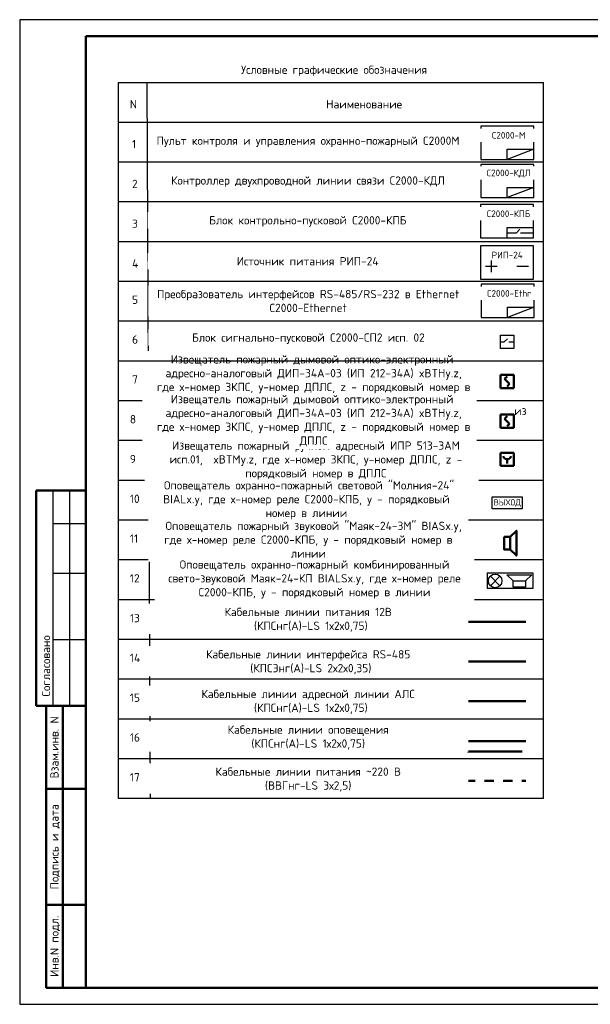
# Paper-space layout 'СО3' of a CAD drawing. Header units: millimetres. Extents: x -251634 to 540694, y -6316 to 23384.
# Tile 1 of 4: x -251634 to -234406, y -6316 to 23384. Entities that reach past the tile are written whole.
import ezdxf
from ezdxf.enums import TextEntityAlignment as Align

# ---------------------------------------------------------------- set-up
doc = ezdxf.new("R2010")
doc.units = ezdxf.units.MM
doc.set_wipeout_variables(frame=1)
doc.linetypes.add('Dashed', pattern=[564.444447, 282.222223, -282.222223])
doc.layers.add('....ТЕКСТ', color=7, linetype='Continuous', lineweight=15)
for name, color, linetype in [('226-1-Основной', 7, 'Continuous'), ('_0', 7, 'Continuous'), ('RS-485 АППЗ', 5, 'Continuous'), ('Проводки 220', 14, 'Continuous'), ('Штампы', 7, 'Continuous')]:
    doc.layers.add(name, color=color, linetype=linetype)
doc.layers.add('ПС', color=7, linetype='Continuous', lineweight=30, true_color=0x991b1e)
doc.layers.add('СОУЭ', color=7, linetype='Continuous', true_color=0x136734)
doc.styles.add('ISOCPEUR', font='isocpeur.ttf', dxfattribs={"height": 250})
doc.styles.add('XREF1$0$Standard', font='isocpeur.ttf')

# ---------------------------------------------------------------- blocks, each defined once
blk = doc.blocks.new('*U62')
at = {"lineweight": 50}
for p, q in [((5, 155), (20, 155)), ((5, 155), (5, 90)), ((5, 90), (20, 90)), ((8, 5), (8, 90)), ((13, 5), (13, 90)), ((8, 65), (20, 65)), ((8, 30), (20, 30)), ((8, 5), (20, 5))]:
    blk.add_line(p, q, dxfattribs=at)
for p, q in [((10, 155), (10, 90)), ((15, 155), (15, 90)), ((10, 145), (20, 145)), ((10, 130), (20, 130)), ((10, 110), (20, 110))]:
    blk.add_line(p, q)
blk.add_lwpolyline([(0, 0), (420, 0), (420, 297), (0, 297)], close=True)
blk.add_lwpolyline([(20, 292), (415, 292), (415, 5), (20, 5)], close=True, dxfattribs=at)
at = {"style": 'XREF1$0$Standard'}
for s, p in [('Согласовано', (7.95, 102.07)), ('Взам.инв. N', (10.5, 77.5)), ('Подпись и дата', (10.5, 47.5)), ('Инв.N подл.', (10.5, 17.5))]:
    blk.add_text(s, height=2.5, rotation=90, dxfattribs=at).set_placement(p, align=Align.MIDDLE_CENTER)
blk.add_text('Формат', height=2.5, dxfattribs=at).set_placement((364.02, 2))
blk.add_text('А3', height=2.5, dxfattribs=at).set_placement((381.51, 2), align=Align.RIGHT)
blk = doc.blocks.new('светозвук')
at = {"color": 0}
blk.add_wipeout([(-94614, -45180), (-94614, -44728), (-93227, -44728), (-93227, -45180)], dxfattribs=at)
at = {"layer": 'СОУЭ', "color": 116, "lineweight": 30, "true_color": 0x136734}
for p, q in [((-93616, -44806), (-93326, -45095)), ((-93616, -45095), (-93326, -44806))]:
    blk.add_line(p, q, dxfattribs=at)
blk.add_circle((-93471, -44950), 205, dxfattribs=at)
at = {"color": 116, "lineweight": 30, "true_color": 0x136734}
blk.add_wipeout([(-94387, -44763), (-94012, -44763), (-94012, -44950), (-93825, -45138), (-94575, -45138), (-94387, -44950)], dxfattribs=at).dxf.layer = 'СОУЭ'
at = {"layer": 'СОУЭ', "color": 116, "lineweight": 30, "true_color": 0x136734}
for p, q in [((-93825, -45138), (-94575, -45138)), ((-94012, -44950), (-94387, -44950))]:
    blk.add_line(p, q, dxfattribs=at)
blk.add_lwpolyline([(-94614, -45180), (-93227, -45180), (-93227, -44728), (-94614, -44728)], close=True, dxfattribs=at)
at = {"layer": 'СОУЭ', "color": 116, "lineweight": 30, "true_color": 0x136734, "flags": 128}
blk.add_lwpolyline([(-94387, -44763), (-94012, -44763), (-94012, -44950), (-93825, -45138), (-94575, -45138), (-94387, -44950)], close=True, dxfattribs=at)
blk = doc.blocks.new('дин')
at = {"color": 116, "lineweight": 50, "true_color": 0x136734}
blk.add_wipeout([(-11172, 61133), (-11172, 61508), (-10985, 61508), (-10797, 61696), (-10797, 60946), (-10985, 61133)], dxfattribs=at).dxf.layer = 'СОУЭ'
at = {"layer": 'СОУЭ', "color": 116, "lineweight": 50, "true_color": 0x136734}
for p, q in [((-10985, 61508), (-10985, 61133)), ((-10797, 61696), (-10797, 60946))]:
    blk.add_line(p, q, dxfattribs=at)
at = {"layer": 'СОУЭ', "color": 116, "lineweight": 50, "true_color": 0x136734, "flags": 128}
blk.add_lwpolyline([(-11172, 61133), (-11172, 61508), (-10985, 61508), (-10797, 61696), (-10797, 60946), (-10985, 61133)], close=True, dxfattribs=at)
blk = doc.blocks.new('табловых')
at = {"color": 219, "true_color": 0x642165}
blk.add_wipeout([(340774, -619493), (340774, -619008), (341984, -619008), (341984, -619493)], dxfattribs=at).dxf.layer = 'ПС'
at = {"layer": 'ПС', "color": 219, "true_color": 0x642165}
blk.add_lwpolyline([(340774, -619008), (341984, -619008), (341984, -619493), (340774, -619493)], close=True, dxfattribs=at)
at = {"layer": 'ПС', "color": 219, "true_color": 0x642165, "insert": (341384, -619258), "char_height": 250, "attachment_point": 5, "style": 'ISOCPEUR', "bg_fill": 3, "box_fill_scale": 1, "bg_fill_color": 256, "bg_fill_transparency": 0}
blk.add_mtext_dynamic_manual_height_columns('ВЫХОД', width=1036.55, gutter_width=1250, heights=[0], dxfattribs=at)
blk = doc.blocks.new('444444')
at = {"color": 244, "lineweight": 50, "true_color": 0x991b1e}
blk.add_wipeout([(-622221, 4118321), (-621821, 4118321), (-621821, 4118721), (-622221, 4118721)], dxfattribs=at).dxf.layer = 'ПС'
at = {"layer": 'ПС', "color": 244, "lineweight": 50, "true_color": 0x991b1e}
for p, q in [((-622221, 4118721), (-621821, 4118721)), ((-622221, 4118321), (-622221, 4118721)), ((-622021, 4118521), (-622021, 4118390)), ((-621821, 4118721), (-621821, 4118321)), ((-621821, 4118321), (-622221, 4118321))]:
    blk.add_line(p, q, dxfattribs=at)
blk.add_arc((-622020, 4118643), 122, 194.2654, 345.7346, dxfattribs=at)
blk = doc.blocks.new('33')
at = {"color": 244, "lineweight": 50, "ltscale": 200, "true_color": 0x991b1e}
blk.add_wipeout([(-618810, 3856665), (-618810, 3857065), (-618410, 3857065), (-618410, 3856665)], dxfattribs=at).dxf.layer = 'ПС'
at = {"layer": 'ПС', "color": 244, "lineweight": 50, "ltscale": 200, "true_color": 0x991b1e}
for p, q in [((-618810, 3857065), (-618410, 3857065)), ((-618810, 3856665), (-618810, 3857065)), ((-618685, 3856940), (-618610, 3857015)), ((-618685, 3856940), (-618535, 3856790)), ((-618410, 3857065), (-618410, 3856665)), ((-618410, 3856665), (-618810, 3856665)), ((-618535, 3856790), (-618610, 3856715))]:
    blk.add_line(p, q, dxfattribs=at)

psp = doc.layouts.new('СО3')

# ---------------------------------------------------------------- linework, layer by layer
at = {"layer": '....ТЕКСТ'}
psp.add_line((-235823, 9487), (-248652, 9487), dxfattribs=at)
for p, q in [((-236919, 16958), (-236637, 16958)), ((-236637, 16958), (-236532, 17060)), ((-236511, 16958), (-236119, 16958))]:
    psp.add_line(p, q)
at = {"layer": '226-1-Основной', "lineweight": 25}
for p, q in [((-248652, -113), (-248652, 21487)), ((-247796, 21487), (-247696, -113)), ((-235823, -113), (-235823, 21487)), ((-235823, 20287), (-248652, 20287)), ((-235823, 19087), (-248652, 19087)), ((-235823, 17887), (-248652, 17887)), ((-235823, 16687), (-248652, 16687)), ((-235823, 14287), (-248652, 14287)), ((-235823, 14287), (-248652, 14287)), ((-235823, 13087), (-248652, 13087)), ((-235823, 9487), (-248652, 9487)), ((-235823, 7087), (-248652, 7087)), ((-235823, 5887), (-248652, 5887)), ((-235823, 4687), (-248652, 4687)), ((-235823, 2287), (-248652, 2287)), ((-235823, 1087), (-248652, 1087)), ((-235823, -113), (-248652, -113))]:
    psp.add_line(p, q, dxfattribs=at)
psp.add_lwpolyline([(-248652, 21487), (-235823, 21487)], dxfattribs=at)
at = {"layer": 'RS-485 АППЗ', "lineweight": 50}
psp.add_line((-238163, 5224), (-236348, 5224), dxfattribs=at)
at = {"layer": 'RS-485 АППЗ', "color": 32, "lineweight": 50, "true_color": 0xcd6928}
psp.add_line((-238163, 4024), (-236348, 4024), dxfattribs=at)
at = {"layer": 'Проводки 220', "linetype": 'Dashed', "lineweight": 50}
psp.add_line((-238163, 424), (-236348, 424), dxfattribs=at)
at = {"layer": 'ПС', "color": 219, "lineweight": 50, "true_color": 0x642165}
psp.add_line((-236463, 1309), (-238109, 1309), dxfattribs=at)
at = {"layer": 'ПС', "color": 0, "lineweight": 30}
for points in [[(-237713, 20170), (-237713, 19170), (-236113, 19170), (-236113, 20170), (-237713, 20170)], [(-236913, 19170), (-236913, 19477), (-236113, 19477)], [(-236113, 19477), (-236913, 19170)], [(-237713, 19016), (-237713, 18016), (-236113, 18016), (-236113, 19016), (-237713, 19016)], [(-236913, 18016), (-236913, 18323), (-236113, 18323)], [(-236113, 18323), (-236913, 18016)], [(-237719, 17804), (-237719, 16804), (-236119, 16804), (-236119, 17804), (-237719, 17804)], [(-236919, 16804), (-236919, 17112), (-236119, 17112)]]:
    psp.add_lwpolyline(points, dxfattribs=at)
at = {"layer": 'СОУЭ', "color": 244, "lineweight": 50, "true_color": 0x991b1e}
psp.add_line((-238163, 2824), (-236348, 2824), dxfattribs=at)
at = {"layer": 'СОУЭ', "color": 116, "lineweight": 50, "true_color": 0x136734}
psp.add_line((-238163, 1624), (-236348, 1624), dxfattribs=at)

# ---------------------------------------------------------------- block references
at = {"layer": 'Штампы', "color": 7, "xscale": 100, "yscale": 100, "zscale": 100}
psp.add_blockref('*U62', (-251634, -6316), dxfattribs=at)

# ---------------------------------------------------------------- texts
at = {"layer": '226-1-Основной', "lineweight": 25, "style": 'ISOCPEUR'}
for s, p in [('Условные графические обозначения', (-244949, 21749)), ('N', (-248308, 20708)), ('Наименование', (-242381, 20708)), ('1', (-248241, 19505)), ('2', (-248241, 18305)), ('3', (-248241, 17105)), ('4', (-248241, 15905)), ('5', (-248241, 14810)), ('6', (-248241, 13610)), ('7', (-248241, 12407)), ('8', (-248308, 11207)), ('9', (-248308, 10007)), ('13', (-248308, 5207)), ('14', (-248308, 4007)), ('15', (-248308, 2807)), ('16', (-248308, 1607)), ('17', (-248308, 407))]:
    psp.add_text(s, height=250, dxfattribs=at).set_placement(p)

# ---------------------------------------------------------------- next in the draw order: texts
at = {"layer": '....ТЕКСТ', "attachment_point": 5, "style": 'ISOCPEUR', "bg_fill": 2}
for s, insert, char_height, width in [('Пульт контроля и управления охранно-пожарный С2000М', (-242929, 19699), 250, 9410.64), ('Контроллер двухпроводной линии связи С2000-КДЛ', (-242929, 18499), 250, 9410.64), ('Блок контрольно-пусковой С2000-КПБ', (-242935, 17299), 250, 9410.64), ('\\pi-250.002,l250.002; Извещатель пожарный дымовой оптико-электронный адресно-аналоговый ДИП-34А-03 (ИП 212-34А) xBTHy.z, где х-номер ЗКПС, у-номер ДПЛС, z - порядковый номер в ДПЛС', (-242884, 12487), 250.002, 9835.34), ('Кабельные линии питания 12В\\P (КПСнг(А)-LS 1х2х0,75)', (-242924, 5281), 250, 9410.64), ('Кабельные линии интерфейса RS-485\\P (КПСЭнг(А)-LS 2х2х0,35)', (-242924, 4003), 250, 9410.64), ('Кабельные линии адресной линии АЛС\\P (КПСнг(А)-LS 1х2х0,75)', (-242924, 2807), 250, 9410.64), ('Кабельные линии оповещения \\P(КПСнг(А)-LS 1х2х0,75)', (-242924, 1730), 250, 9410.64), ('Кабельные линии питания ~220 В\\P(ВВГнг-LS 3х2,5)', (-242924, 463), 250, 9410.64)]:
    psp.add_mtext(s, dxfattribs=dict(at, insert=insert, char_height=char_height, width=width))
at = {"layer": '....ТЕКСТ', "char_height": 200, "width": 1518.45, "attachment_point": 5, "line_spacing_factor": 0.75, "style": 'ISOCPEUR', "bg_fill": 2}
for s, insert in [('\\pt0,600;С2000-М', (-236870, 19896)), ('\\pt0,600;С2000-КДЛ', (-236870, 18742)), ('\\pt0,600;С2000-КПБ', (-236876, 17530))]:
    psp.add_mtext(s, dxfattribs=dict(at, insert=insert))

# ---------------------------------------------------------------- next in the draw order: linework, layer by layer
at = {"layer": '226-1-Основной', "lineweight": 25}
for p, q in [((-235823, 15487), (-248652, 15487)), ((-235823, 15487), (-248652, 15487)), ((-235823, 3487), (-248652, 3487))]:
    psp.add_line(p, q, dxfattribs=at)
at = {"layer": 'ПС', "color": 0, "lineweight": 30}
for points in [[(-237703, 15402), (-237703, 14402), (-236103, 14402), (-236103, 15402), (-237703, 15402)], [(-236903, 14402), (-236903, 14709), (-236103, 14709)], [(-236103, 14709), (-236903, 14402)]]:
    psp.add_lwpolyline(points, dxfattribs=at)

# ---------------------------------------------------------------- next in the draw order: texts
at = {"layer": '....ТЕКСТ', "insert": (-236916, 16284), "char_height": 200, "width": 1518.45, "attachment_point": 5, "line_spacing_factor": 0.75, "style": 'ISOCPEUR', "bg_fill": 2}
psp.add_mtext('\\pt0,600;РИП-24', dxfattribs=at)
at = {"layer": '....ТЕКСТ', "attachment_point": 5, "style": 'ISOCPEUR', "bg_fill": 2}
for s, insert, char_height, width in [('Источник питания РИП-24', (-242940, 16099), 250, 9410.64), ('Преобразователь интерфейсов RS-485/RS-232 в Ethernet С2000-Ethernet', (-242924, 14899), 250, 9410.64), ('\\pl250.002;Извещатель пожарный ручной адресный ИПР 513-3АМ исп.01,  xBTMy.z, где х-номер ЗКПС, у-номер ДПЛС, z - порядковый номер в ДПЛС', (-242816, 10087), 250.002, 9837.48)]:
    psp.add_mtext(s, dxfattribs=dict(at, insert=insert, char_height=char_height, width=width))

# ---------------------------------------------------------------- next in the draw order: linework, layer by layer
at = {"color": 0, "lineweight": 30}
for points in [[(-237725, 16558), (-237725, 15558), (-236125, 15558), (-236125, 16558), (-237725, 16558)], [(-237396, 16119), (-237396, 15770)], [(-237570, 15945), (-237221, 15945)], [(-236623, 15945), (-236274, 15945)]]:
    psp.add_lwpolyline(points, dxfattribs=at)
at = {"layer": '226-1-Основной', "lineweight": 25}
for p, q in [((-235823, 13087), (-248652, 13087)), ((-235823, 11887), (-248652, 11887)), ((-235823, 10687), (-248652, 10687))]:
    psp.add_line(p, q, dxfattribs=at)

# ---------------------------------------------------------------- next in the draw order: block references
at = {"rotation": 180}
psp.add_blockref('светозвук', (-330750, -38495), dxfattribs=at)
at = {"layer": '_0', "color": 0, "xscale": 0.75, "yscale": 0.75, "zscale": 0.75}
psp.add_blockref('табловых', (-492952, 473248), dxfattribs=at)
at = {"layer": 'ПС'}
for name, p in [('33', (381692, -3844392)), ('33', (381692, -3845592)), ('444444', (385103, -4108398))]:
    psp.add_blockref(name, p, dxfattribs=at)
at = {"layer": 'ПС', "color": 116, "lineweight": 30, "true_color": 0x136734, "xscale": -1, "rotation": 180}
psp.add_blockref('дин', (-225840, 68914), dxfattribs=at)

# ---------------------------------------------------------------- next in the draw order: texts
at = {"layer": '....ТЕКСТ', "insert": (-236859, 15128), "char_height": 200, "width": 1518.45, "attachment_point": 5, "line_spacing_factor": 0.75, "style": 'ISOCPEUR', "bg_fill": 2}
psp.add_mtext('\\pt0,600;С2000-Ethr', dxfattribs=at)
at = {"layer": '....ТЕКСТ', "char_height": 250, "attachment_point": 5, "style": 'ISOCPEUR', "bg_fill": 2}
for s, insert, width in [('Блок сигнально-пусковой С2000-СП2 исп. 02', (-242918, 13762), 9410.64), (' Оповещатель охранно-пожарный световой "Молния-24" BIALx.y, где х-номер реле С2000-КПБ, у - порядковый номер в линии', (-242977, 8887), 9505.68), ('{\\C0;Оповещатель охранно-пожарный комбинированный свето-звуковой Маяк-24-КП }BIALSx.y, где х-номер реле С2000-КПБ, у - порядковый номер в линии', (-242733, 6499), 9409.94)]:
    psp.add_mtext(s, dxfattribs=dict(at, insert=insert, width=width))
at = {"layer": '226-1-Основной', "lineweight": 25, "style": 'ISOCPEUR'}
for s, p in [('10', (-248308, 8807)), ('11', (-248308, 7607)), ('12', (-248308, 6407))]:
    psp.add_text(s, height=250, dxfattribs=at).set_placement(p)

# ---------------------------------------------------------------- next in the draw order: wipeouts: each hides what was drawn before it
at = {"color": 177, "lineweight": 30, "ltscale": 200, "true_color": 0x293189}
psp.add_wipeout([(-237118, 13470), (-237118, 13870), (-236718, 13870), (-236718, 13470)], dxfattribs=at).dxf.layer = 'ПС'

# ---------------------------------------------------------------- next in the draw order: linework, layer by layer
at = {"color": 177, "true_color": 0x293189}
for p, q in [((-237118, 13670), (-237009, 13670)), ((-237009, 13670), (-236904, 13759)), ((-236867, 13670), (-236718, 13670))]:
    psp.add_line(p, q, dxfattribs=at)
at = {"layer": '226-1-Основной', "lineweight": 25}
psp.add_line((-235823, 8287), (-248652, 8287), dxfattribs=at)
at = {"layer": 'ПС', "color": 177, "lineweight": 30, "ltscale": 200, "true_color": 0x293189}
for p, q in [((-237118, 13870), (-236718, 13870)), ((-237118, 13470), (-237118, 13870)), ((-236718, 13870), (-236718, 13470)), ((-236718, 13470), (-237118, 13470))]:
    psp.add_line(p, q, dxfattribs=at)

# ---------------------------------------------------------------- next in the draw order: texts
at = {"layer": 'ПС', "color": 244, "lineweight": 30, "true_color": 0x991b1e, "insert": (-236519, 11580), "char_height": 250, "width": 301.86, "attachment_point": 5, "style": 'ISOCPEUR', "bg_fill": 3, "box_fill_scale": 1, "bg_fill_color": 256, "bg_fill_transparency": 0}
psp.add_mtext('из', dxfattribs=at)

# ---------------------------------------------------------------- next in the draw order: texts
at = {"layer": '....ТЕКСТ', "insert": (-242884, 11287), "char_height": 250.002, "width": 9835.34, "attachment_point": 5, "style": 'ISOCPEUR', "bg_fill": 2}
psp.add_mtext('\\pi-250.002,l250.002; Извещатель пожарный дымовой оптико-электронный адресно-аналоговый ДИП-34А-03 (ИП 212-34А) xBTHy.z, где х-номер ЗКПС, у-номер ДПЛС, z - порядковый номер в ДПЛС', dxfattribs=at)

# ---------------------------------------------------------------- next in the draw order: texts
at = {"layer": '....ТЕКСТ', "insert": (-242918, 7699), "char_height": 250, "width": 9410.64, "attachment_point": 5, "style": 'ISOCPEUR', "bg_fill": 2}
psp.add_mtext('{\\C0;  Оповещатель пожарный звуковой "Маяк-24-ЗМ" }BIASx.y, где х-номер реле С2000-КПБ, у - порядковый номер в линии', dxfattribs=at)

doc.saveas('drawing.dxf')
